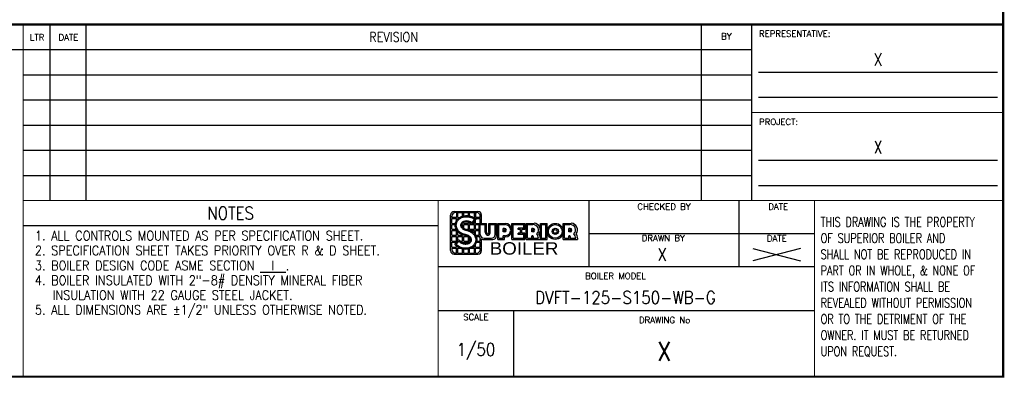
# Model space of a CAD drawing. Extents: x 0 to 796, y 0 to 496.
# Tile 130 of 222: x 307 to 796, y 0 to 178. Entities that reach past the tile are written whole.
import ezdxf
from ezdxf.enums import TextEntityAlignment as Align

# ---------------------------------------------------------------- set-up
doc = ezdxf.new("R2010")
doc.units = 0
doc.header["$LTSCALE"] = 12
doc.header["$MEASUREMENT"] = 0
doc.layers.get('0').update_dxf_attribs({"linetype": 'CONTINUOUS'})
doc.layers.add('X', color=1, linetype='CONTINUOUS')
doc.styles.add('LOGO', font='FRAHV.TTF')
doc.styles.add('SKINNY', font='simplex.shx', dxfattribs={"width": 0.75})
doc.styles.get("Standard").update_dxf_attribs({"font": 'SIMPLEX.SHX', "width": 0.875})

# ---------------------------------------------------------------- blocks, each defined once
blk = doc.blocks.new('*X156')
at = {"color": 0}
blk.add_line((7.34, 7.61), (7.37, 7.64), dxfattribs=at)
blk = doc.blocks.new('Drawing Logo')
for p, q in [((0.1254, -0.5026), (0.1254, -0.1452)), ((0.1373, -0.169), (0.1373, -0.1571)), ((0.1849, -0.169), (0.1373, -0.169)), ((0.1373, -0.2286), (0.1373, -0.1809)), ((0.1373, -0.1809), (0.1849, -0.1809)), ((0.1499, -0.1298), (0.1457, -0.134)), ((0.1611, -0.1095), (0.3994, -0.1095)), ((0.1849, -0.1214), (0.173, -0.1214)), ((0.1849, -0.1214), (0.1849, -0.169)), ((0.1849, -0.1996), (0.1849, -0.1809)), ((0.1968, -0.1214), (0.2445, -0.1214)), ((0.1968, -0.169), (0.1968, -0.1214)), ((0.1968, -0.169), (0.2163, -0.169)), ((0.1968, -0.1846), (0.1968, -0.1809)), ((0.1968, -0.1809), (0.2006, -0.1809)), ((0.2445, -0.1565), (0.2445, -0.1214)), ((0.2564, -0.1536), (0.2564, -0.1214)), ((0.2564, -0.1214), (0.3041, -0.1214)), ((0.3041, -0.1525), (0.3041, -0.1214)), ((0.316, -0.1547), (0.316, -0.1214)), ((0.316, -0.1214), (0.3636, -0.1214)), ((0.3542, -0.169), (0.3636, -0.169)), ((0.3636, -0.169), (0.3636, -0.1214)), ((0.3756, -0.1214), (0.3875, -0.1214)), ((0.3756, -0.1214), (0.3756, -0.169)), ((0.4232, -0.169), (0.3756, -0.169)), ((0.3756, -0.1809), (0.4232, -0.1809)), ((0.3756, -0.1838), (0.3756, -0.1809)), ((0.3756, -0.2286), (0.3756, -0.1923)), ((0.4232, -0.1682), (0.4224, -0.169)), ((0.4232, -0.169), (0.4232, -0.1571)), ((0.4232, -0.2286), (0.4232, -0.1809)), ((0.4351, -0.2286), (0.4351, -0.1452)), ((0.1373, -0.2286), (0.1731, -0.2286)), ((0.1373, -0.2405), (0.1714, -0.2405)), ((0.1373, -0.2882), (0.1373, -0.2405)), ((0.1373, -0.2882), (0.1814, -0.2882)), ((0.2366, -0.2405), (0.2445, -0.2405)), ((0.2441, -0.2286), (0.2445, -0.2286)), ((0.2445, -0.2671), (0.2445, -0.2405)), ((0.2564, -0.2286), (0.2564, -0.2207)), ((0.2564, -0.2286), (0.3041, -0.2286)), ((0.2564, -0.2773), (0.2564, -0.2405)), ((0.2564, -0.2405), (0.3041, -0.2405)), ((0.2827, -0.2882), (0.3041, -0.2882)), ((0.3041, -0.2286), (0.3041, -0.2182)), ((0.3041, -0.2882), (0.3041, -0.2405)), ((0.316, -0.2286), (0.316, -0.2222)), ((0.316, -0.2286), (0.3281, -0.2286)), ((0.316, -0.2882), (0.316, -0.2405)), ((0.316, -0.2405), (0.3636, -0.2405)), ((0.316, -0.2882), (0.3636, -0.2882)), ((0.3454, -0.2286), (0.3636, -0.2286)), ((0.3636, -0.2286), (0.3636, -0.2067)), ((0.3636, -0.2882), (0.3636, -0.2405)), ((0.3756, -0.2286), (0.4849, -0.2286)), ((0.3756, -0.2405), (0.4108, -0.2405)), ((0.3756, -0.2882), (0.3756, -0.2405)), ((0.3756, -0.2882), (0.4108, -0.2882)), ((0.4108, -0.3529), (0.4108, -0.2286)), ((0.4232, -0.3405), (0.4232, -0.241)), ((0.4232, -0.241), (0.4729, -0.241)), ((0.4232, -0.3343), (0.4232, -0.2845)), ((0.4729, -0.3181), (0.4729, -0.241)), ((0.4854, -0.3181), (0.4854, -0.2286)), ((0.5102, -0.2286), (0.5848, -0.2286)), ((0.5102, -0.3181), (0.5102, -0.2286)), ((0.5227, -0.241), (0.5724, -0.241)), ((0.5227, -0.3181), (0.5227, -0.241)), ((0.5724, -0.3405), (0.5724, -0.241)), ((0.5848, -0.3529), (0.5848, -0.2286)), ((0.5973, -0.3902), (0.5973, -0.2286)), ((0.5973, -0.2286), (0.6719, -0.2286)), ((0.6097, -0.3778), (0.6097, -0.241)), ((0.6097, -0.241), (0.6719, -0.241)), ((0.6672, -0.2799), (0.6532, -0.2799)), ((0.6532, -0.3141), (0.6532, -0.2799)), ((0.6672, -0.291), (0.6656, -0.291)), ((0.6656, -0.3029), (0.6656, -0.291)), ((0.7402, -0.2286), (0.8708, -0.2286)), ((0.7402, -0.3902), (0.7402, -0.2286)), ((0.7527, -0.241), (0.8583, -0.241)), ((0.7527, -0.3778), (0.7527, -0.241)), ((0.8583, -0.2783), (0.8024, -0.2783)), ((0.8024, -0.2908), (0.8024, -0.2783)), ((0.8273, -0.2908), (0.8024, -0.2908)), ((0.8273, -0.328), (0.8273, -0.2908)), ((0.8708, -0.2908), (0.8397, -0.2908)), ((0.8397, -0.328), (0.8397, -0.2908)), ((0.8583, -0.2783), (0.8583, -0.241)), ((0.8708, -0.2908), (0.8708, -0.2286)), ((0.8832, -0.2286), (0.963, -0.2286)), ((0.8832, -0.3902), (0.8832, -0.2286)), ((0.8956, -0.241), (0.95, -0.241)), ((0.8956, -0.3778), (0.8956, -0.241)), ((0.9531, -0.2799), (0.9391, -0.2799)), ((0.9391, -0.3141), (0.9391, -0.2799)), ((0.9516, -0.3029), (0.9516, -0.291)), ((0.9531, -0.291), (0.9516, -0.291)), ((1.0262, -0.3902), (1.0262, -0.2286)), ((1.0262, -0.2286), (1.0945, -0.2286)), ((1.0386, -0.3778), (1.0386, -0.241)), ((1.0386, -0.241), (1.0821, -0.241)), ((1.0821, -0.3778), (1.0821, -0.241)), ((1.0945, -0.3902), (1.0945, -0.2286)), ((1.2562, -0.2286), (1.3359, -0.2286)), ((1.2562, -0.3902), (1.2562, -0.2286)), ((1.2686, -0.241), (1.3229, -0.241)), ((1.2686, -0.3778), (1.2686, -0.241)), ((1.3261, -0.2799), (1.3121, -0.2799)), ((1.3121, -0.3141), (1.3121, -0.2799)), ((1.3245, -0.3029), (1.3245, -0.291)), ((1.3261, -0.291), (1.3245, -0.291)), ((0.1373, -0.3477), (0.1373, -0.3001)), ((0.1373, -0.3001), (0.1849, -0.3001)), ((0.1373, -0.3477), (0.1849, -0.3477)), ((0.1373, -0.4073), (0.1373, -0.3596)), ((0.1373, -0.3596), (0.1849, -0.3596)), ((0.1849, -0.3477), (0.1849, -0.3001)), ((0.1849, -0.3477), (0.1849, -0.3477)), ((0.1849, -0.4073), (0.1849, -0.3596)), ((0.1968, -0.3477), (0.1968, -0.3106)), ((0.1968, -0.3477), (0.2445, -0.3477)), ((0.1968, -0.4043), (0.1968, -0.3596)), ((0.1968, -0.3596), (0.2445, -0.3596)), ((0.2445, -0.3477), (0.2445, -0.3436)), ((0.2445, -0.4073), (0.2445, -0.3596)), ((0.2564, -0.4073), (0.2564, -0.3596)), ((0.2564, -0.3596), (0.2959, -0.3596)), ((0.3041, -0.4073), (0.3041, -0.3645)), ((0.316, -0.4073), (0.316, -0.3755)), ((0.321, -0.3001), (0.3636, -0.3001)), ((0.3636, -0.3319), (0.3636, -0.3001)), ((0.3756, -0.3001), (0.4108, -0.3001)), ((0.3756, -0.3477), (0.3756, -0.3001)), ((0.3756, -0.3477), (0.4108, -0.3477)), ((0.3808, -0.3596), (0.4114, -0.3596)), ((0.4232, -0.4073), (0.4232, -0.3807)), ((0.4351, -0.5026), (0.4351, -0.3879)), ((0.4481, -0.3902), (0.5475, -0.3902)), ((0.4605, -0.3778), (0.5351, -0.3778)), ((0.5973, -0.3902), (0.6656, -0.3902)), ((0.6097, -0.3778), (0.6532, -0.3778)), ((0.6672, -0.3141), (0.6532, -0.3141)), ((0.6532, -0.3778), (0.6532, -0.3529)), ((0.6719, -0.3529), (0.6532, -0.3529)), ((0.6672, -0.3029), (0.6656, -0.3029)), ((0.6656, -0.3902), (0.6656, -0.3653)), ((0.6719, -0.3653), (0.6656, -0.3653)), ((0.7402, -0.3902), (0.8708, -0.3902)), ((0.7527, -0.3778), (0.8583, -0.3778)), ((0.8024, -0.3405), (0.8024, -0.328)), ((0.8273, -0.328), (0.8024, -0.328)), ((0.8583, -0.3405), (0.8024, -0.3405)), ((0.8708, -0.328), (0.8397, -0.328)), ((0.8583, -0.3778), (0.8583, -0.3405)), ((0.8708, -0.3902), (0.8708, -0.328)), ((0.8832, -0.3902), (0.9516, -0.3902)), ((0.8956, -0.3778), (0.9391, -0.3778)), ((0.9531, -0.3141), (0.9391, -0.3141)), ((0.9391, -0.3778), (0.9391, -0.3569)), ((0.9462, -0.3529), (0.9431, -0.3529)), ((0.9531, -0.3029), (0.9516, -0.3029)), ((0.9516, -0.3902), (0.9516, -0.3718)), ((0.9547, -0.3902), (1.0262, -0.3902)), ((0.9578, -0.3778), (1.0075, -0.3778)), ((1.0262, -0.3778), (1.0262, -0.3902)), ((1.0262, -0.3902), (1.0945, -0.3902)), ((1.0386, -0.3778), (1.0821, -0.3778)), ((1.2562, -0.3902), (1.3245, -0.3902)), ((1.2686, -0.3778), (1.3121, -0.3778)), ((1.3261, -0.3141), (1.3121, -0.3141)), ((1.3121, -0.3778), (1.3121, -0.3569)), ((1.3191, -0.3529), (1.3161, -0.3529)), ((1.3261, -0.3029), (1.3245, -0.3029)), ((1.3245, -0.3902), (1.3245, -0.3718)), ((1.3276, -0.3902), (1.3991, -0.3902)), ((1.3308, -0.3778), (1.3805, -0.3778)), ((1.3991, -0.3778), (1.3991, -0.3902)), ((0.1373, -0.4073), (0.1849, -0.4073)), ((0.1373, -0.4192), (0.1849, -0.4192)), ((0.1373, -0.4669), (0.1373, -0.4192)), ((0.1373, -0.4669), (0.1849, -0.4669)), ((0.1373, -0.4788), (0.1849, -0.4788)), ((0.1373, -0.4788), (0.1373, -0.4907)), ((0.1849, -0.4669), (0.1849, -0.4582)), ((0.1849, -0.5264), (0.1849, -0.4788)), ((0.1968, -0.5264), (0.1968, -0.4788)), ((0.1968, -0.4788), (0.2195, -0.4788)), ((0.2249, -0.4073), (0.2445, -0.4073)), ((0.2444, -0.4192), (0.2445, -0.4192)), ((0.2445, -0.4193), (0.2445, -0.4192)), ((0.2445, -0.5264), (0.2445, -0.4865)), ((0.2564, -0.4073), (0.3041, -0.4073)), ((0.2564, -0.423), (0.2564, -0.4192)), ((0.2564, -0.4192), (0.3041, -0.4192)), ((0.2564, -0.5264), (0.2564, -0.4885)), ((0.3041, -0.5264), (0.3041, -0.487)), ((0.316, -0.4073), (0.3192, -0.4073)), ((0.316, -0.5264), (0.316, -0.4839)), ((0.3295, -0.4788), (0.3636, -0.4788)), ((0.35, -0.4669), (0.3636, -0.4669)), ((0.3636, -0.4669), (0.3636, -0.4548)), ((0.3636, -0.5264), (0.3636, -0.4788)), ((0.3756, -0.4669), (0.3756, -0.4389)), ((0.3756, -0.4669), (0.4232, -0.4669)), ((0.3756, -0.4788), (0.4232, -0.4788)), ((0.3756, -0.5264), (0.3756, -0.4788)), ((0.3842, -0.4192), (0.4232, -0.4192)), ((0.3868, -0.4073), (0.4232, -0.4073)), ((0.4232, -0.4669), (0.4232, -0.4192)), ((0.4232, -0.4788), (0.4232, -0.4907)), ((0.1611, -0.5384), (0.3994, -0.5384)), ((0.1849, -0.5264), (0.173, -0.5264)), ((0.1968, -0.5264), (0.2445, -0.5264)), ((0.2564, -0.5264), (0.3041, -0.5264)), ((0.316, -0.5264), (0.3636, -0.5264)), ((0.3756, -0.5264), (0.3875, -0.5264))]:
    blk.add_line(p, q)
for points in [[(0.2057, -0.3932), (0.2084, -0.3958), (0.2153, -0.4012), (0.2198, -0.4052), (0.2287, -0.4107), (0.2336, -0.4139), (0.2392, -0.4169), (0.2482, -0.4206), (0.2537, -0.4223), (0.2614, -0.424), (0.2723, -0.4252), (0.278, -0.4252), (0.2876, -0.4244), (0.2957, -0.4226), (0.3036, -0.4197), (0.3101, -0.4161), (0.3158, -0.4114), (0.3204, -0.4053), (0.3229, -0.3983), (0.323, -0.3907), (0.3212, -0.3842), (0.3172, -0.3771), (0.3134, -0.3724), (0.3087, -0.368), (0.3046, -0.3648), (0.2956, -0.3595), (0.2888, -0.3565), (0.2815, -0.354), (0.2735, -0.3521), (0.2663, -0.3506), (0.2596, -0.3488), (0.2501, -0.3458), (0.2379, -0.3407), (0.2304, -0.3369), (0.2248, -0.3337), (0.2184, -0.3295), (0.211, -0.324), (0.2065, -0.3202), (0.2006, -0.3146), (0.1962, -0.3099), (0.1911, -0.3036), (0.1864, -0.2968), (0.1837, -0.2924), (0.1802, -0.2856), (0.1775, -0.2795), (0.176, -0.2753), (0.1741, -0.2691), (0.1721, -0.2589), (0.1714, -0.2521), (0.1713, -0.2436), (0.172, -0.235), (0.1732, -0.2282), (0.1754, -0.2199), (0.1776, -0.2139), (0.1809, -0.2068), (0.1861, -0.1978), (0.1913, -0.1908), (0.1965, -0.185), (0.2038, -0.1781), (0.2089, -0.174), (0.2133, -0.1709), (0.2224, -0.1655), (0.2315, -0.1612), (0.2402, -0.1579), (0.2477, -0.1556), (0.2531, -0.1543), (0.2614, -0.1527), (0.2694, -0.1517), (0.2768, -0.1512), (0.2854, -0.1511), (0.2945, -0.1515), (0.2998, -0.152), (0.3071, -0.153), (0.3162, -0.1547), (0.3248, -0.1569), (0.3317, -0.1591), (0.3384, -0.1616), (0.3452, -0.1645), (0.3537, -0.1688), (0.361, -0.173), (0.3703, -0.1794), (0.379, -0.1866), (0.3797, -0.1873), (0.3384, -0.2371), (0.3296, -0.2296), (0.3193, -0.2237), (0.3106, -0.2201), (0.3008, -0.2174), (0.2837, -0.2156), (0.27, -0.2167), (0.2578, -0.2202), (0.2469, -0.2262), (0.2391, -0.2348), (0.2358, -0.2482), (0.239, -0.2591), (0.2431, -0.2654), (0.2471, -0.2699), (0.2519, -0.2741), (0.2576, -0.2781), (0.2678, -0.2834), (0.2759, -0.2863), (0.29, -0.2896), (0.2979, -0.2916), (0.311, -0.2958), (0.3185, -0.2989), (0.3313, -0.3054), (0.3411, -0.3116), (0.3464, -0.3155), (0.3542, -0.3221), (0.3607, -0.3286), (0.3652, -0.3338), (0.3695, -0.3393), (0.3729, -0.3444), (0.3761, -0.3497), (0.3792, -0.3559), (0.3824, -0.3637), (0.3857, -0.3748), (0.3871, -0.3833), (0.3878, -0.393), (0.3875, -0.4016), (0.3865, -0.4095), (0.3848, -0.417), (0.3826, -0.4241), (0.3792, -0.4322), (0.3759, -0.4383), (0.3716, -0.4449), (0.3674, -0.4505), (0.3617, -0.4567), (0.3562, -0.462), (0.3471, -0.469), (0.3388, -0.4741), (0.3302, -0.4785), (0.32, -0.4826), (0.3099, -0.4856), (0.2991, -0.4879), (0.2888, -0.4892), (0.2751, -0.4898), (0.2619, -0.4891), (0.2494, -0.4874), (0.2387, -0.4851), (0.2273, -0.4817), (0.2163, -0.4774), (0.2087, -0.4738), (0.1972, -0.4673), (0.1892, -0.4618), (0.1798, -0.454), (0.1735, -0.4477), (0.1683, -0.4418), (0.1676, -0.4409)], [(0.2072, -0.4075), (0.2074, -0.4078), (0.2125, -0.4119), (0.2222, -0.4193), (0.2281, -0.4231), (0.2346, -0.4267), (0.2446, -0.4308), (0.2509, -0.4328), (0.2597, -0.4347), (0.2717, -0.436), (0.2784, -0.436), (0.2892, -0.435), (0.2987, -0.433), (0.3081, -0.4295), (0.3162, -0.425), (0.3237, -0.4189), (0.33, -0.4105), (0.3337, -0.4003), (0.3338, -0.3892), (0.3312, -0.38), (0.3262, -0.371), (0.3213, -0.3651), (0.3157, -0.3598), (0.3106, -0.3559), (0.3006, -0.3499), (0.2928, -0.3464), (0.2844, -0.3436), (0.2758, -0.3416), (0.2688, -0.3401), (0.2626, -0.3385), (0.2539, -0.3357), (0.2424, -0.3309), (0.2355, -0.3274), (0.2304, -0.3245), (0.2245, -0.3207), (0.2177, -0.3156), (0.2137, -0.3122), (0.2083, -0.307), (0.2044, -0.3028), (0.1997, -0.2971), (0.1954, -0.2909), (0.1931, -0.2871), (0.1899, -0.281), (0.1875, -0.2755), (0.1862, -0.2719), (0.1846, -0.2665), (0.1828, -0.2573), (0.1822, -0.2515), (0.1821, -0.244), (0.1827, -0.2364), (0.1837, -0.2306), (0.1857, -0.2231), (0.1876, -0.2179), (0.1904, -0.2117), (0.1951, -0.2037), (0.1997, -0.1975), (0.2042, -0.1925), (0.2109, -0.1862), (0.2154, -0.1827), (0.2192, -0.18), (0.2275, -0.1751), (0.2358, -0.1711), (0.2437, -0.1681), (0.2505, -0.166), (0.2553, -0.1648), (0.2631, -0.1634), (0.2705, -0.1624), (0.2773, -0.1619), (0.2852, -0.1618), (0.2938, -0.1622), (0.2985, -0.1627), (0.3053, -0.1636), (0.3138, -0.1653), (0.3218, -0.1673), (0.3282, -0.1693), (0.3345, -0.1716), (0.3407, -0.1743), (0.3486, -0.1782), (0.3552, -0.1821), (0.3638, -0.188), (0.3646, -0.1887), (0.3371, -0.2218), (0.3358, -0.2208), (0.3241, -0.214), (0.314, -0.2099), (0.3028, -0.2068), (0.2838, -0.2048), (0.2681, -0.2061), (0.2536, -0.2101), (0.2402, -0.2176), (0.2293, -0.2295), (0.2247, -0.2484), (0.2291, -0.2636), (0.2345, -0.272), (0.2395, -0.2775), (0.2453, -0.2826), (0.252, -0.2873), (0.2634, -0.2932), (0.2728, -0.2967), (0.2875, -0.3001), (0.295, -0.302), (0.3072, -0.3059), (0.314, -0.3087), (0.3259, -0.3148), (0.335, -0.3205), (0.3397, -0.324), (0.3469, -0.33), (0.3528, -0.336), (0.3569, -0.3406), (0.3607, -0.3456), (0.3638, -0.3502), (0.3666, -0.3549), (0.3694, -0.3604), (0.3723, -0.3673), (0.3752, -0.3772), (0.3764, -0.3846), (0.377, -0.3932), (0.3768, -0.4007), (0.3759, -0.4076), (0.3744, -0.4142), (0.3725, -0.4203), (0.3694, -0.4275), (0.3666, -0.4328), (0.3628, -0.4387), (0.3591, -0.4436), (0.3541, -0.4492), (0.3492, -0.4538), (0.341, -0.4601), (0.3335, -0.4647), (0.3258, -0.4687), (0.3165, -0.4724), (0.3072, -0.4752), (0.2973, -0.4773), (0.2878, -0.4785), (0.2752, -0.479), (0.2629, -0.4784), (0.2513, -0.4768), (0.2414, -0.4747), (0.2308, -0.4715), (0.2206, -0.4675), (0.2137, -0.4643), (0.2029, -0.4582), (0.1958, -0.4532), (0.1871, -0.446), (0.1813, -0.4403), (0.1811, -0.4401)]]:
    blk.add_lwpolyline(points, close=True)
for radius in [0.0808, 0.0684, 0.0311, 0.0186]:
    blk.add_circle((1.1754, -0.3094), radius)
for centre, radius, start, end in [((0.1611, -0.1452), 0.0357, 90, 180), ((0.173, -0.1571), 0.0357, 90, 180), ((0.3875, -0.1571), 0.0357, 0, 90), ((0.3994, -0.1452), 0.0357, 0, 90), ((0.6672, -0.297), 0.0171, 270, 90), ((0.6672, -0.297), 0.00593, 270, 90), ((0.6719, -0.297), 0.0684, 270, 90), ((0.6719, -0.297), 0.0559, 270, 90), ((0.9537, -0.2942), 0.0533, 311.2943, 94.01027), ((0.9531, -0.297), 0.0171, 270, 90), ((0.9531, -0.297), 0.00593, 270, 90), ((0.9611, -0.2936), 0.0651, 321.13417, 88.36816), ((1.3266, -0.2942), 0.0533, 311.2943, 94.01027), ((1.3261, -0.297), 0.0171, 270, 90), ((1.3261, -0.297), 0.00593, 270, 90), ((1.3341, -0.2936), 0.0651, 321.13417, 88.36816), ((0.4481, -0.3529), 0.0373, 180, 270), ((0.4605, -0.3405), 0.0373, 180, 270), ((0.5351, -0.3405), 0.0373, 270, 0), ((0.5475, -0.3529), 0.0373, 270, 0), ((0.9431, -0.3569), 0.00398, 90, 180), ((0.9462, -0.3569), 0.00398, 39.5311, 90), ((0.9204, -0.3781), 0.0373, 0.54123, 39.5311), ((0.8953, -0.3908), 0.0594, 0.54123, 18.61976), ((0.9266, -0.3867), 0.0815, 6.30566, 40.09149), ((0.94, -0.3823), 0.0863, 3.0323, 33.71535), ((1.3161, -0.3569), 0.00398, 90, 180), ((1.3191, -0.3569), 0.00398, 39.5311, 90), ((1.2934, -0.3781), 0.0373, 0.54123, 39.5311), ((1.2682, -0.3908), 0.0594, 0.54123, 18.61976), ((1.2995, -0.3867), 0.0815, 6.30566, 40.09149), ((1.3129, -0.3823), 0.0863, 3.0323, 33.71535), ((0.173, -0.4907), 0.0357, 180, 270), ((0.3875, -0.4907), 0.0357, 270, 0), ((0.1611, -0.5026), 0.0357, 180, 270), ((0.3994, -0.5026), 0.0357, 270, 0)]:
    blk.add_arc(centre, radius, start, end)
blk.add_ellipse((0.4978, -0.3181), major_axis=(0, -0.0162), ratio=0.768586, start_param=-1.570796, end_param=1.570796)
blk.add_rational_spline([(0.2827, -0.2882), (0.2841, -0.2885), (0.2854, -0.2887)], [0.979133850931, 0.989192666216, 1], degree=2)
blk.add_rational_spline([(0.4729, -0.3181), (0.4729, -0.3467), (0.4978, -0.3467), (0.5227, -0.3467), (0.5227, -0.3181)], [1, 0.715972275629, 1, 0.715972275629, 1], degree=2, knots=[-1.570796, -1.570796, -1.570796, 0, 0, 1.570796, 1.570796, 1.570796])
at = {"xscale": 0.09531220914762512, "yscale": 0.09531220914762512, "zscale": 0.09531220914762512}
blk.add_blockref('*X156', (-0.5028, -0.9091), dxfattribs=at)
at = {"style": 'LOGO', "width": 1.125}
blk.add_text('BOILER', height=0.125, dxfattribs=at).set_placement((0.5175, -0.5429))

msp = doc.modelspace()

# ---------------------------------------------------------------- linework, layer by layer
at = {"layer": 'X'}
for p, q in [((321.60477, 88.6444), (321.60477, 163.6444)), ((339.47091, 88.6444), (339.47091, 163.6444)), ((645.25805, 88.6444), (645.25805, 163.6444)), ((673.63406, 152.45786), (792.38406, 152.45786)), ((308.22091, 151.1444), (670.25805, 151.1444)), ((308.22091, 138.6444), (670.25805, 138.6444)), ((673.63406, 139.95786), (792.38406, 139.95786)), ((308.22091, 126.1444), (670.25805, 126.1444)), ((308.22091, 113.6444), (670.25805, 113.6444)), ((673.63406, 108.70786), (792.38406, 108.70786)), ((308.22091, 101.1444), (670.25805, 101.1444)), ((673.63406, 96.20786), (792.38406, 96.20786)), ((664.00805, 55.8319), (664.00805, 88.6444)), ((589.47091, 72.23815), (701.50805, 72.23815))]:
    msp.add_line(p, q, dxfattribs=at)
for points, const_width in [([(794.72091, 495.39632), (0.97091, 495.39632), (795.25805, 495.39632), (795.25805, 1.1444), (0.97091, 1.1444), (0.97091, 495.39632), (0.97091, 2.34215)], 1.1), ([(795.25805, 176.1444), (0.97091, 176.1444)], 1.1), ([(308.22091, 176.1444), (308.22091, 0.64632)], 0.6), ([(321.60477, 176.1444), (321.60477, 163.6444)], 0.6), ([(339.47091, 163.6444), (339.47091, 176.1444)], 0.6), ([(645.25805, 176.1444), (645.25805, 163.6444)], 0.6), ([(670.25805, 176.1444), (670.25805, 88.6444)], 0.6), ([(670.25805, 163.6444), (0.97091, 163.6444)], 0.6), ([(670.25805, 132.3944), (795.25805, 132.3944)], 0.6), ([(308.22091, 88.6444), (795.25805, 88.6444)], 0.6), ([(514.47091, 88.6444), (514.47091, 1.1444)], 0.6), ([(589.47091, 88.6444), (589.47091, 55.8319)], 0.6), ([(701.50805, 88.6444), (701.50805, 1.1444)], 0.6), ([(308.22091, 76.1444), (514.47091, 76.1444)], 0.6), ([(701.54721, 55.8319), (514.47091, 55.8319)], 0.6), ([(701.50805, 33.9569), (514.47091, 33.9569)], 0.6), ([(551.97091, 33.9569), (551.97091, 1.1444)], 0.6)]:
    msp.add_lwpolyline(points, dxfattribs=dict(at, const_width=const_width))

# ---------------------------------------------------------------- block references
at = {"xscale": 49.50311757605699, "yscale": 49.50311757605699, "zscale": 49.50311757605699}
msp.add_blockref('Drawing Logo', (514.47091, 88.6444), dxfattribs=at)

# ---------------------------------------------------------------- texts
at = {"linetype": 'Continuous'}
for width, p in [(0.8125, (733.00875, 155.61002)), (0.75, (733.00875, 112.05045))]:
    msp.add_text('X', height=6.25, dxfattribs=dict(at, width=width)).set_placement(p, align=Align.CENTER)
at = {"style": 'SKINNY', "width": 0.75}
for s, p in [('THIS DRAWING IS THE PROPERTY', (704.53736, 75.66658)), ('OF SUPERIOR BOILER AND', (704.53736, 67.63087)), ('SHALL NOT BE REPRODUCED IN', (704.53736, 59.59515)), ('PART OR IN WHOLE, & NONE OF', (704.53736, 51.55944)), ('ITS INFORMATION SHALL BE', (704.53736, 43.52372)), ('REVEALED WITHOUT PERMISSION', (704.53736, 35.48801)), ('OR TO THE DETRIMENT OF THE', (704.53736, 27.4523)), ('OWNER. IT MUST BE RETURNED', (704.53736, 19.41658)), ('UPON REQUEST.', (704.53736, 11.38087))]:
    msp.add_text(s, height=4.6875, dxfattribs=at).set_placement(p)
at = {"width": 0.875}
for s, p in [('1. ALL CONTROLS MOUNTED AS PER SPECIFICATION SHEET.', (314.08024, 68.87491)), ('2. SPECIFICATION SHEET TAKES PRIORITY OVER R & D SHEET.', (314.08024, 61.53223)), ('3. BOILER DESIGN CODE ASME SECTION %%U  I  %%U.', (314.08024, 54.03651)), ('4. BOILER INSULATED WITH 2"-8# DENSITY MINERAL FIBER', (314.08024, 46.69383)), ('INSULATION WITH 22 GAUGE STEEL JACKET.', (322.87804, 39.35115)), ('5. ALL DIMENSIONS ARE %%P1/2" UNLESS OTHERWISE NOTED.', (314.08024, 32.02968))]:
    msp.add_text(s, height=4.6875, dxfattribs=at).set_placement(p)
for s, height, p in [('X', 6.25, (625.71982, 58.73805)), ('DVFT-125-S150-WB-G', 6.25, (607.54309, 37.37093)), ('1/50', 6.25, (533.22091, 11.55533)), ('X', 9.375, (626.73948, 9.08379))]:
    msp.add_text(s, height=height, dxfattribs=at).set_placement(p, align=Align.CENTER)
at = {"width": 8.111717}
msp.add_text('X', height=6.25, dxfattribs=at).set_placement((665.8444, 58.65071), (699.64322, 58.65071), align=Align.FIT)
at = {"layer": 'X'}
for s, p in [('DATE', (330.72553, 168.17302)), ('BY', (657.7, 168.64134)), ('LTR', (315.1774, 168.12506)), ('CHECKED BY', (626.69646, 84.08109)), ('DATE', (683.43284, 84.08109)), ('DRAWN BY', (626.33674, 68.4225)), ('DATE', (682.75805, 68.3319)), ('SCALE', (533.22091, 29.21405)), ('DRAWING No', (627.01527, 27.7069))]:
    msp.add_text(s, height=3.1, dxfattribs=at).set_placement(p, align=Align.CENTER)
at = {"layer": 'X', "width": 0.875}
for s, height, p in [('REVISION', 4.6875, (492.36448, 169.8944)), ('NOTES', 6.25, (411.34591, 82.3944))]:
    msp.add_text(s, height=height, dxfattribs=at).set_placement(p, align=Align.MIDDLE_CENTER)
at = {"layer": 'X'}
for s, p in [('REPRESENTATIVE:', (673.92006, 169.95436)), ('PROJECT:', (673.92006, 126.20436)), ('BOILER MODEL', (587.5276, 49.64186))]:
    msp.add_text(s, height=3.1, dxfattribs=at).set_placement(p)

doc.saveas('drawing.dxf')
